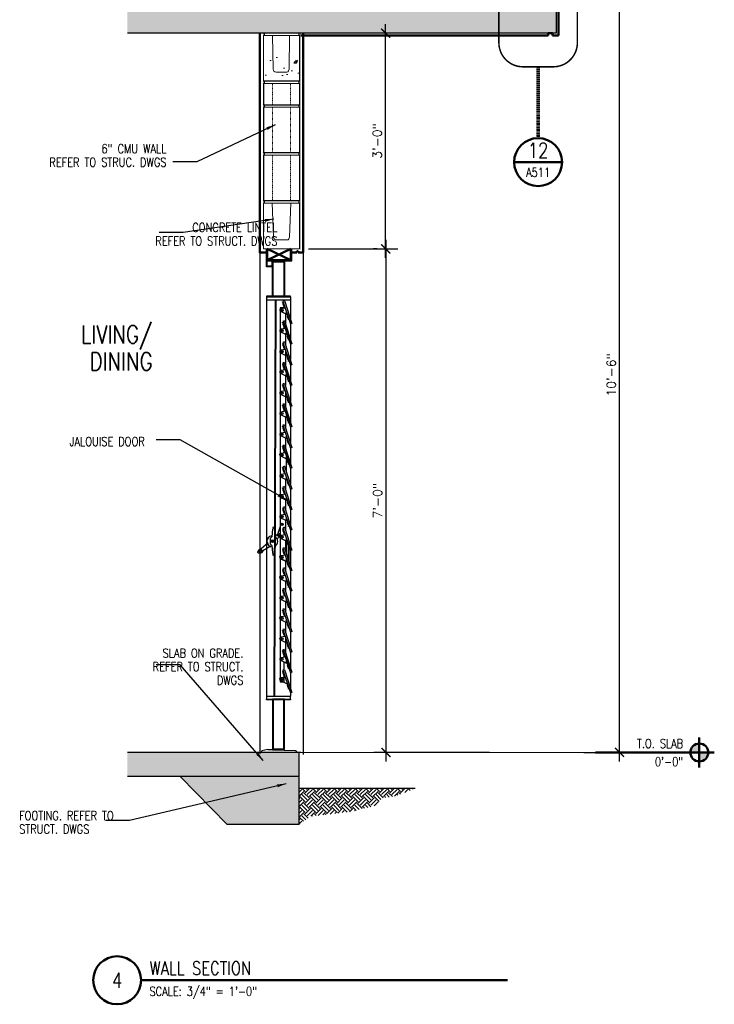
# Model space of a CAD drawing. Header units: inches. Extents: x -3803 to 34213, y -3756 to 4522.
# Tile 37 of 65: x 32184 to 32300, y 3502 to 3667. Entities that reach past the tile are written whole.
import ezdxf
from ezdxf.enums import TextEntityAlignment as Align

# ---------------------------------------------------------------- set-up
doc = ezdxf.new("R2010")
doc.units = ezdxf.units.IN
doc.header["$LTSCALE"] = 0.011
doc.header["$MEASUREMENT"] = 0
doc.header["$PDMODE"] = 1
doc.linetypes.add('DGN Style 3', pattern=[2.233833, 1.595595, -0.638238])
doc.linetypes.add('HIDDEN2', pattern=[0.1875, 0.125, -0.0625])
doc.layers.get('0').update_dxf_attribs({"linetype": 'CONTINUOUS'})
doc.layers.get('Defpoints').update_dxf_attribs({"linetype": 'CONTINUOUS'})
for name, color, linetype in [('A-elev-8', 8, 'CONTINUOUS'), ('A-elev-9', 9, 'CONTINUOUS'), ('Flashing', 5, 'CONTINUOUS')]:
    doc.layers.add(name, color=color, linetype=linetype)
for name, color, linetype, lineweight in [('A-STAIRS', 3, 'CONTINUOUS', 0), ('A-STRC-IDEN-48', 144, 'CONTINUOUS', 50), ('DIM', 4, 'CONTINUOUS', 13), ('G-DIM', 9, 'CONTINUOUS', 18), ('G-NOTE', 134, 'CONTINUOUS', 18), ('G-PEN0', 174, 'CONTINUOUS', 13), ('G-PEN1', 214, 'CONTINUOUS', 18), ('G-PEN2', 8, 'CONTINUOUS', 25), ('G-PEN4', 4, 'CONTINUOUS', 50), ('G-PEN5', 3, 'CONTINUOUS', 70), ('G-REF', 144, 'CONTINUOUS', 50)]:
    doc.layers.add(name, color=color, linetype=linetype, lineweight=lineweight)
doc.styles.add('ROMANS', font='romans.shx')
doc.styles.add('ROMANS_SML_012', font='ROMANS.shx', dxfattribs={"width": 0.8, "height": 1.125})
doc.dimstyles.new('DIM_016', dxfattribs={"dimscale": 16, "dimtxt": 0.09375, "dimasz": 0.09375, "dimexe": 0.125, "dimexo": 0.09375, "dimgap": 0.03125, "dimtad": 1, "dimdec": 6, "dimrnd": 0.25, "dimzin": 15, "dimdsep": 46, "dimlunit": 4, "dimtxsty": 'ROMANS', "dimblk1": 'ARCHTICK', "dimblk2": 'ARCHTICK', "dimsah": 1, "dimcen": 0.0625, "dimdle": 0.09375, "dimclrd": 256, "dimclre": 256, "dimclrt": 134, "dimadec": 0, "dimazin": 0, "dimtfac": 1, "dimtdec": 6, "dimtix": 1, "dimtmove": 1, "dimatfit": 3, "dimfxl": 1, "dimtvp": 1.2, "dimfrac": 2, "dimtolj": 1, "dimtzin": 15, "dimarcsym": 0})

# ---------------------------------------------------------------- blocks, each defined once
blk = doc.blocks.new('_ArchTick')
at = {"color": 0, "linetype": 'ByBlock', "const_width": 0.15}
blk.add_lwpolyline([(-0.5, -0.5), (0.5, 0.5)], dxfattribs=at)
blk = doc.blocks.new('jalousie door section')
at = {"layer": 'A-elev-8'}
for p, q in [((1.79, -5.88), (-2.21, -5.88)), ((-2.21, -5.88), (-2.21, -6)), ((-2.21, -6), (-2.21, -73.12)), ((-2.21, -6), (1.79, -6)), ((-0.76, -6.5), (-0.97, -72.62)), ((-0.66, -6.5), (-0.88, -72.62)), ((1.79, -6), (1.79, -5.88)), ((1.79, -6), (1.79, -6.5)), ((0.69, -7.85), (0.07, -7.85)), ((0.07, -7.85), (0.07, -70.21)), ((0.78, -6.61), (0.54, -6.69)), ((0.54, -6.69), (1.78, -10.49)), ((0.78, -6.61), (2.02, -10.42)), ((0.94, -8.82), (0.94, -10.49)), ((1.4, -9.31), (1.4, -9.4)), ((0.78, -10.01), (0.54, -10.09)), ((0.54, -10.09), (1.78, -13.89)), ((0.55, -10.13), (1.66, -13.47)), ((0.69, -10.54), (0.69, -11.25)), ((0.78, -10.01), (2.02, -13.81)), ((2.02, -10.42), (1.78, -10.49)), ((0.94, -12.22), (0.94, -13.89)), ((0.78, -13.52), (0.54, -13.6)), ((0.54, -13.6), (1.78, -17.4)), ((0.78, -13.52), (2.02, -17.33)), ((2.02, -13.81), (1.78, -13.89)), ((0.94, -14.81), (0.94, -17.4)), ((1.4, -16.22), (1.4, -16.31)), ((0.78, -16.92), (0.54, -17)), ((0.54, -17), (1.78, -20.8)), ((0.55, -17.04), (1.66, -20.38)), ((0.69, -17.45), (0.69, -18.16)), ((0.78, -16.92), (2.02, -20.72)), ((2.02, -17.33), (1.78, -17.4)), ((0.94, -19.13), (0.94, -20.79)), ((0.78, -20.43), (0.54, -20.51)), ((0.54, -20.51), (1.78, -24.31)), ((0.78, -20.43), (2.02, -24.24)), ((2.02, -20.72), (1.78, -20.8)), ((0.94, -21.72), (0.94, -24.31)), ((0.78, -23.83), (0.54, -23.91)), ((0.54, -23.91), (1.78, -27.71)), ((0.55, -23.95), (1.66, -27.29)), ((0.69, -24.36), (0.69, -25.07)), ((0.78, -23.83), (2.02, -27.63)), ((1.4, -23.13), (1.4, -23.22)), ((2.02, -24.24), (1.78, -24.31)), ((0.94, -26.04), (0.94, -27.82)), ((0.78, -27.34), (0.54, -27.42)), ((0.54, -27.42), (1.78, -31.22)), ((0.78, -27.34), (2.02, -31.14)), ((2.02, -27.63), (1.78, -27.71)), ((0.94, -29.55), (0.94, -31.22)), ((0.78, -30.74), (0.54, -30.82)), ((0.54, -30.82), (1.78, -34.62)), ((0.55, -30.86), (1.66, -34.2)), ((0.78, -30.74), (2.02, -34.54)), ((1.4, -30.04), (1.4, -30.13)), ((2.02, -31.14), (1.78, -31.22)), ((0.69, -31.27), (0.69, -31.98)), ((0.78, -34.25), (0.54, -34.33)), ((0.54, -34.33), (1.78, -38.13)), ((0.78, -34.25), (2.02, -38.05)), ((1.06, -33.01), (1.06, -35.12)), ((2.02, -34.54), (1.78, -34.62)), ((0.78, -37.65), (0.54, -37.73)), ((0.54, -37.73), (1.78, -41.53)), ((0.78, -37.65), (2.02, -41.45)), ((0.94, -36.48), (0.94, -38.13)), ((2.02, -38.05), (1.78, -38.13)), ((0.78, -41.04), (0.54, -41.12)), ((0.78, -41.04), (2.02, -44.85)), ((0.94, -39.88), (0.94, -41.52)), ((0.54, -41.12), (1.78, -44.92)), ((2.02, -41.45), (1.78, -41.53)), ((0.48, -43.79), (0.24, -44.07)), ((0.53, -43.83), (0.28, -44.11)), ((0.94, -43.27), (0.94, -44.92)), ((0.78, -44.44), (0.54, -44.52)), ((0.54, -44.52), (1.78, -48.32)), ((0.78, -44.44), (2.02, -48.24)), ((2.02, -44.85), (1.78, -44.92)), ((0.94, -46.67), (0.94, -48.32)), ((1.06, -46.73), (1.06, -48.7)), ((1.4, -47.14), (1.4, -49.73)), ((1.52, -47.52), (1.52, -50.11)), ((0.78, -47.84), (0.54, -47.92)), ((0.54, -47.92), (1.78, -51.72)), ((0.78, -47.84), (2.02, -51.64)), ((2.02, -48.24), (1.78, -48.32)), ((0.94, -50.07), (0.94, -51.71)), ((0.78, -51.23), (0.54, -51.31)), ((0.54, -51.31), (1.78, -55.11)), ((0.78, -51.23), (2.02, -55.04)), ((2.02, -51.64), (1.78, -51.72)), ((0.94, -53.46), (0.94, -55.11)), ((0.78, -54.63), (0.54, -54.71)), ((0.54, -54.71), (1.78, -58.51)), ((0.78, -54.63), (2.02, -58.43)), ((2.02, -55.04), (1.78, -55.11)), ((0.94, -56.86), (0.94, -58.51)), ((0.78, -58.03), (0.54, -58.11)), ((0.54, -58.11), (1.78, -61.91)), ((0.78, -58.03), (2.02, -61.83)), ((2.02, -58.43), (1.78, -58.51)), ((0.94, -60.26), (0.94, -61.9)), ((0.78, -61.43), (0.54, -61.5)), ((0.54, -61.5), (1.78, -65.31)), ((0.78, -61.43), (2.02, -65.23)), ((2.02, -61.83), (1.78, -61.91)), ((0.94, -62.71), (0.94, -65.3)), ((0.78, -64.82), (0.54, -64.9)), ((0.54, -64.9), (1.78, -68.7)), ((0.55, -64.94), (1.66, -68.28)), ((0.69, -65.36), (0.69, -66.06)), ((0.78, -64.82), (2.02, -68.62)), ((2.02, -65.23), (1.78, -65.31)), ((2.02, -65.23), (1.78, -65.31)), ((0.69, -66.91), (0.69, -68.22)), ((0.78, -68.2), (0.54, -68.27)), ((0.54, -68.27), (1.78, -72.08)), ((0.69, -68.73), (0.69, -70.29)), ((0.78, -68.2), (2.02, -72)), ((2.02, -68.62), (1.78, -68.7)), ((0.07, -70.21), (0.58, -70.21)), ((2.02, -72), (1.78, -72.08)), ((-2.21, -72.62), (1.79, -72.62)), ((1.79, -73.25), (1.79, -72.62)), ((-1.96, -81.51), (-2.96, -81.74)), ((-2.96, -82), (-2.96, -81.74)), ((-2.96, -82), (-2.96, -81.75)), ((-1.96, -81.51), (-1.21, -81.51)), ((-1.21, -81.45), (-1.21, -81.63)), ((2.66, -81.76), (-1.21, -81.63)), ((2.66, -81.76), (2.79, -81.88)), ((2.79, -82.01), (2.79, -81.88))]:
    blk.add_line(p, q, dxfattribs=at)
for points in [[(-1.21, 0), (-1.21, -1), (-2.21, -1), (-2.21, 0)], [(-1.34, 0), (-1.34, -0.88), (-2.09, -0.88), (-2.09, 0)], [(-1.21, -5.88), (-1.21, 0), (0.79, 0), (0.79, -5.88)], [(-2.21, -6.5), (1.79, -6.5)], [(1.79, -6.5), (1.79, -9.68)], [(1.29, -9.15), (1.23, -9.17), (1.38, -9.55), (1.48, -9.68), (1.44, -9.82), (1.49, -9.85), (1.52, -9.69), (1.29, -9.15)], [(1.79, -10.49), (1.79, -13.08)], [(1.29, -12.55), (1.23, -12.56), (1.38, -12.95), (1.48, -13.08), (1.44, -13.22), (1.49, -13.24), (1.52, -13.09), (1.29, -12.55)], [(1.79, -13.89), (1.79, -16.47)], [(1.29, -16.06), (1.23, -16.08), (1.38, -16.46), (1.48, -16.59), (1.44, -16.73), (1.49, -16.76), (1.52, -16.6), (1.29, -16.06)], [(1.79, -17.4), (1.79, -19.98)], [(1.29, -19.46), (1.23, -19.47), (1.38, -19.85), (1.48, -19.99), (1.44, -20.12), (1.49, -20.15), (1.52, -19.99), (1.29, -19.46)], [(1.79, -20.8), (1.79, -23.38)], [(1.29, -22.97), (1.23, -22.99), (1.38, -23.37), (1.48, -23.5), (1.44, -23.64), (1.49, -23.67), (1.52, -23.51), (1.29, -22.97)], [(1.79, -24.31), (1.79, -26.89)], [(1.29, -26.37), (1.23, -26.38), (1.38, -26.76), (1.48, -26.9), (1.44, -27.03), (1.49, -27.06), (1.52, -26.9), (1.29, -26.37)], [(1.79, -27.71), (1.79, -30.29)], [(1.29, -29.88), (1.23, -29.89), (1.38, -30.28), (1.48, -30.41), (1.44, -30.55), (1.49, -30.57), (1.52, -30.42), (1.29, -29.88)], [(1.79, -31.22), (1.79, -33.8)], [(1.29, -33.28), (1.23, -33.29), (1.38, -33.67), (1.48, -33.81), (1.44, -33.94), (1.49, -33.97), (1.52, -33.81), (1.29, -33.28)], [(1.79, -34.62), (1.79, -37.2)], [(1.29, -36.79), (1.23, -36.8), (1.38, -37.18), (1.48, -37.32), (1.44, -37.45), (1.49, -37.48), (1.52, -37.33), (1.29, -36.79)], [(1.79, -38.13), (1.79, -40.71)], [(1.29, -40.19), (1.23, -40.2), (1.38, -40.58), (1.48, -40.72), (1.44, -40.85), (1.49, -40.88), (1.52, -40.72), (1.29, -40.19)], [(1.79, -41.53), (1.79, -44.11)], [(1.29, -43.58), (1.23, -43.6), (1.38, -43.98), (1.48, -44.11), (1.44, -44.25), (1.49, -44.28), (1.52, -44.12), (1.29, -43.58)], [(-0.96, -44.44), (-1.14, -44.45), (-1.12, -44.7), (-1.22, -44.78), (-1.34, -46.01), (-1.6, -46.32), (-1.6, -47.2), (-1.29, -47.49), (-1.22, -48.7), (-1.15, -48.83), (-1.13, -49.07), (-0.96, -49.06)], [(-0.35, -45.65), (-0.81, -45.99)], [(0.05, -45.91), (-0.45, -46.35)], [(1.79, -44.92), (1.79, -47.51)], [(-1.46, -47.6), (-2.8, -48.38), (-3.06, -48.72), (-3.23, -48.76), (-3.59, -48.76), (-3.63, -48.61), (-3.5, -48.21), (-3.08, -47.99), (-1.93, -46.95)], [(1.29, -46.98), (1.23, -46.99), (1.38, -47.38), (1.48, -47.51), (1.44, -47.65), (1.49, -47.67), (1.52, -47.52), (1.29, -46.98)], [(1.79, -48.32), (1.79, -50.9)], [(1.29, -50.38), (1.23, -50.39), (1.38, -50.77), (1.48, -50.91), (1.44, -51.04), (1.49, -51.07), (1.52, -50.91), (1.29, -50.38)], [(1.79, -51.72), (1.79, -54.3)], [(1.29, -53.77), (1.23, -53.79), (1.38, -54.17), (1.48, -54.3), (1.44, -54.44), (1.49, -54.47), (1.52, -54.31), (1.29, -53.77)], [(1.79, -55.11), (1.79, -57.7)], [(1.29, -57.17), (1.23, -57.18), (1.38, -57.57), (1.48, -57.7), (1.44, -57.84), (1.49, -57.86), (1.52, -57.71), (1.29, -57.17)], [(1.79, -58.51), (1.79, -61.09)], [(1.29, -60.57), (1.23, -60.58), (1.38, -60.96), (1.48, -61.1), (1.44, -61.23), (1.49, -61.26), (1.52, -61.1), (1.29, -60.57)], [(1.79, -61.91), (1.79, -64.49)], [(1.29, -63.96), (1.23, -63.98), (1.38, -64.36), (1.48, -64.49), (1.44, -64.63), (1.49, -64.66), (1.52, -64.5), (1.29, -63.96)], [(1.79, -65.3), (1.79, -67.89)], [(1.29, -67.36), (1.23, -67.37), (1.38, -67.76), (1.48, -67.89), (1.44, -68.03), (1.49, -68.05), (1.52, -67.9), (1.29, -67.36)], [(1.79, -68.7), (1.79, -71.28)], [(1.29, -70.73), (1.23, -70.75), (1.38, -71.13), (1.48, -71.26), (1.44, -71.4), (1.49, -71.43), (1.52, -71.27), (1.29, -70.73)], [(1.79, -72.07), (1.79, -72.62)], [(-1.96, -81.51), (-1.21, -81.51)]]:
    blk.add_lwpolyline(points, dxfattribs=at)
for points in [[(-1.09, -0.13), (0.66, -0.13), (0.66, -5.88), (-1.09, -5.88)], [(-2.21, -73.12), (1.79, -73.12), (1.79, -73.25), (-2.21, -73.25)], [(-1.21, -81.51), (0.79, -81.51), (0.79, -73.12), (-1.21, -73.12)], [(-1.09, -81.38), (0.66, -81.38), (0.66, -73.25), (-1.09, -73.25)]]:
    blk.add_lwpolyline(points, close=True, dxfattribs=at)
for points in [[(1.32, -9.01), (0.2, -8.46, -0.796581), (0.32, -7.93), (0.88, -7.82), (0.89, -7.77), (0.86, -7.71), (0.76, -7.69), (0.74, -7.67), (0.58, -7.19), (0.57, -6.98), (0.46, -6.88), (0.49, -6.85), (0.61, -6.95), (0.63, -7.2), (0.78, -7.66), (0.78, -7.67), (0.77, -7.69)], [(1.32, -12.41), (0.2, -11.86, -0.796581), (0.32, -11.33), (0.88, -11.22), (0.89, -11.17), (0.86, -11.1), (0.76, -11.08), (0.74, -11.07), (0.58, -10.59), (0.57, -10.38), (0.46, -10.28), (0.49, -10.24), (0.61, -10.35), (0.63, -10.59), (0.78, -11.05), (0.78, -11.07), (0.77, -11.08)], [(1.32, -15.92), (0.2, -15.37, -0.796581), (0.32, -14.84), (0.88, -14.73), (0.89, -14.68), (0.86, -14.61), (0.76, -14.59), (0.74, -14.58), (0.58, -14.1), (0.57, -13.89), (0.46, -13.79), (0.49, -13.76), (0.61, -13.86), (0.63, -14.11), (0.78, -14.57), (0.78, -14.58), (0.77, -14.6)], [(1.32, -19.32), (0.2, -18.77, -0.796581), (0.32, -18.24), (0.88, -18.12), (0.89, -18.08), (0.86, -18.01), (0.76, -17.99), (0.74, -17.98), (0.58, -17.5), (0.57, -17.29), (0.46, -17.19), (0.49, -17.15), (0.61, -17.26), (0.63, -17.5), (0.78, -17.96), (0.78, -17.98), (0.77, -17.99)], [(1.32, -22.83), (0.2, -22.28, -0.796581), (0.32, -21.75), (0.88, -21.64), (0.89, -21.59), (0.86, -21.52), (0.76, -21.5), (0.74, -21.49), (0.58, -21.01), (0.57, -20.8), (0.46, -20.7), (0.49, -20.67), (0.61, -20.77), (0.63, -21.02), (0.78, -21.47), (0.78, -21.49), (0.77, -21.5)], [(1.32, -26.23), (0.2, -25.68, -0.796581), (0.32, -25.15), (0.88, -25.03), (0.89, -24.99), (0.86, -24.92), (0.76, -24.9), (0.74, -24.89), (0.58, -24.41), (0.57, -24.2), (0.46, -24.1), (0.49, -24.06), (0.61, -24.17), (0.63, -24.41), (0.78, -24.87), (0.78, -24.89), (0.77, -24.9)], [(1.32, -29.74), (0.2, -29.19, -0.796581), (0.32, -28.66), (0.88, -28.55), (0.89, -28.5), (0.86, -28.43), (0.76, -28.41), (0.74, -28.4), (0.58, -27.92), (0.57, -27.71), (0.46, -27.61), (0.49, -27.57), (0.61, -27.68), (0.63, -27.92), (0.78, -28.38), (0.78, -28.4), (0.77, -28.41)], [(1.32, -33.14), (0.2, -32.59, -0.796581), (0.32, -32.05), (0.88, -31.94), (0.89, -31.9), (0.86, -31.83), (0.76, -31.81), (0.74, -31.8), (0.58, -31.31), (0.57, -31.11), (0.46, -31.01), (0.49, -30.97), (0.61, -31.08), (0.63, -31.32), (0.78, -31.78), (0.78, -31.8), (0.77, -31.81)], [(1.32, -36.65), (0.2, -36.1, -0.796581), (0.32, -35.57), (0.88, -35.45), (0.89, -35.41), (0.86, -35.34), (0.76, -35.32), (0.74, -35.31), (0.58, -34.83), (0.57, -34.62), (0.46, -34.52), (0.49, -34.48), (0.61, -34.59), (0.63, -34.83), (0.78, -35.29), (0.78, -35.31), (0.77, -35.32)], [(1.32, -40.04), (0.2, -39.5, -0.796581), (0.32, -38.96), (0.88, -38.85), (0.89, -38.81), (0.86, -38.74), (0.76, -38.72), (0.74, -38.71), (0.58, -38.22), (0.57, -38.01), (0.46, -37.92), (0.49, -37.88), (0.61, -37.99), (0.63, -38.23), (0.78, -38.69), (0.78, -38.71), (0.77, -38.72)], [(1.32, -43.44), (0.2, -42.89, -0.796581), (0.32, -42.36), (0.88, -42.25), (0.89, -42.2), (0.86, -42.14), (0.76, -42.12), (0.74, -42.1), (0.58, -41.62), (0.57, -41.41), (0.46, -41.31), (0.49, -41.28), (0.61, -41.38), (0.63, -41.63), (0.78, -42.09), (0.78, -42.1), (0.77, -42.12)], [(0.07, -44.29), (-0.35, -45.65, 0.767087), (0.06, -45.91)], [(1.32, -46.84), (0.2, -46.29, -0.796581), (0.32, -45.76), (0.88, -45.64), (0.89, -45.6), (0.86, -45.53), (0.76, -45.51), (0.74, -45.5), (0.58, -45.02), (0.57, -44.81), (0.46, -44.71), (0.49, -44.67), (0.61, -44.78), (0.63, -45.02), (0.78, -45.48), (0.78, -45.5), (0.77, -45.51)], [(1.32, -50.23), (0.2, -49.69, -0.796581), (0.32, -49.15), (0.88, -49.04), (0.89, -49), (0.86, -48.93), (0.76, -48.91), (0.74, -48.9), (0.58, -48.41), (0.57, -48.21), (0.46, -48.11), (0.49, -48.07), (0.61, -48.18), (0.63, -48.42), (0.78, -48.88), (0.78, -48.9), (0.77, -48.91)], [(0.89, -49), (0.87, -49.08), (0.3, -49.19, 0.804516), (0.29, -49.74), (1.33, -50.27), (0.89, -49)], [(1.32, -53.63), (0.2, -53.09, -0.796581), (0.32, -52.55), (0.88, -52.44), (0.89, -52.39), (0.86, -52.33), (0.76, -52.31), (0.74, -52.29), (0.58, -51.81), (0.57, -51.6), (0.46, -51.5), (0.49, -51.47), (0.61, -51.58), (0.63, -51.82), (0.78, -52.28), (0.78, -52.29), (0.77, -52.31)], [(1.32, -57.03), (0.2, -56.48, -0.796581), (0.32, -55.95), (0.88, -55.84), (0.89, -55.79), (0.86, -55.72), (0.76, -55.7), (0.74, -55.69), (0.58, -55.21), (0.57, -55), (0.46, -54.9), (0.49, -54.86), (0.61, -54.97), (0.63, -55.21), (0.78, -55.67), (0.78, -55.69), (0.77, -55.7)], [(1.32, -60.42), (0.2, -59.88, -0.796581), (0.32, -59.34), (0.88, -59.23), (0.89, -59.19), (0.86, -59.12), (0.76, -59.1), (0.74, -59.09), (0.58, -58.6), (0.57, -58.4), (0.46, -58.3), (0.49, -58.26), (0.61, -58.37), (0.63, -58.61), (0.78, -59.07), (0.78, -59.09), (0.77, -59.1)], [(1.32, -63.82), (0.2, -63.28, -0.796581), (0.32, -62.74), (0.88, -62.63), (0.89, -62.58), (0.86, -62.52), (0.76, -62.5), (0.74, -62.48), (0.58, -62), (0.57, -61.79), (0.46, -61.69), (0.49, -61.66), (0.61, -61.77), (0.63, -62.01), (0.78, -62.47), (0.78, -62.48), (0.77, -62.5)], [(1.32, -67.22), (0.2, -66.67, -0.796581), (0.32, -66.14), (0.88, -66.03), (0.89, -65.98), (0.86, -65.91), (0.76, -65.89), (0.74, -65.88), (0.58, -65.4), (0.57, -65.19), (0.46, -65.09), (0.49, -65.05), (0.61, -65.16), (0.63, -65.4), (0.78, -65.86), (0.78, -65.88), (0.77, -65.89)], [(1.32, -70.59), (0.2, -70.05, -0.796581), (0.32, -69.51), (0.88, -69.4), (0.89, -69.35), (0.86, -69.29), (0.76, -69.27), (0.74, -69.25), (0.58, -68.77), (0.57, -68.56), (0.46, -68.46), (0.49, -68.43), (0.61, -68.54), (0.63, -68.78), (0.78, -69.24), (0.78, -69.25), (0.77, -69.27)]]:
    blk.add_lwpolyline(points, format="xyb", dxfattribs=at)
for centre, radius in [((0.39, -8.24), 0.189), ((0.39, -8.24), 0.147), ((0.39, -11.63), 0.189), ((0.39, -11.64), 0.147), ((0.39, -15.14), 0.189), ((0.39, -15.15), 0.147), ((0.39, -18.54), 0.189), ((0.39, -18.55), 0.147), ((0.39, -22.05), 0.189), ((0.39, -22.06), 0.147), ((0.39, -25.45), 0.189), ((0.39, -25.46), 0.147), ((0.39, -28.96), 0.189), ((0.39, -28.97), 0.147), ((0.39, -32.36), 0.189), ((0.39, -32.37), 0.147), ((0.39, -35.87), 0.189), ((0.39, -35.88), 0.147), ((0.39, -39.27), 0.189), ((0.39, -39.28), 0.147), ((0.39, -42.67), 0.189), ((0.39, -42.67), 0.147), ((0.39, -43.95), 0.189), ((-0.08, -45.7), 0.107), ((0.39, -46.06), 0.189), ((0.39, -46.07), 0.147), ((-1.23, -46.75), 0.233), ((-1.24, -46.76), 0.14), ((-3.18, -48.4), 0.251), ((-3.18, -48.4), 0.167), ((0.39, -49.46), 0.189), ((0.39, -49.47), 0.147), ((0.39, -52.86), 0.189), ((0.39, -52.86), 0.147), ((0.39, -56.25), 0.189), ((0.39, -56.26), 0.147), ((0.39, -59.65), 0.189), ((0.39, -59.66), 0.147), ((0.39, -63.05), 0.189), ((0.39, -63.05), 0.147), ((0.39, -66.44), 0.189), ((0.39, -66.45), 0.147), ((0.39, -69.82), 0.189), ((0.39, -69.82), 0.147)]:
    blk.add_circle(centre, radius, dxfattribs=at)
for centre, radius, start, end in [((1.21, -8.66), 0.178, 111.7525, 286.5383), ((1.23, -8.65), 0.109, 124.3511, 273.9396), ((1.21, -12.08), 0.178, 111.7525, 286.5383), ((1.23, -12.07), 0.109, 124.3511, 273.9396), ((1.21, -15.57), 0.178, 111.7525, 286.5383), ((1.23, -15.56), 0.109, 124.3511, 273.9396), ((1.21, -18.99), 0.178, 111.7525, 286.5383), ((1.23, -18.98), 0.109, 124.3511, 273.9396), ((1.21, -22.48), 0.178, 111.7525, 286.5383), ((1.23, -22.46), 0.109, 124.3511, 273.9396), ((1.21, -25.9), 0.178, 111.7525, 286.5383), ((1.23, -25.89), 0.109, 124.3511, 273.9396), ((1.21, -29.38), 0.178, 111.7525, 286.5383), ((1.23, -29.37), 0.109, 124.3511, 273.9396), ((1.21, -32.81), 0.178, 111.7525, 286.5383), ((1.23, -32.8), 0.109, 124.3511, 273.9396), ((1.21, -36.29), 0.178, 111.7525, 286.5383), ((1.23, -36.28), 0.109, 124.3511, 273.9396), ((1.21, -39.69), 0.178, 111.7525, 286.5383), ((1.23, -39.68), 0.109, 124.3511, 273.9396), ((1.21, -43.09), 0.178, 111.7525, 286.5383), ((1.23, -43.08), 0.109, 124.3511, 273.9396), ((-1.25, -46.79), 0.911, 94.8241, 268.1293), ((-1.25, -46.79), 0.911, 294.3028, 65.6972), ((-0.07, -45.71), 0.168, 31.5507, 328.4493), ((1.21, -46.48), 0.178, 111.7525, 286.5383), ((1.23, -46.47), 0.109, 124.3511, 273.9396), ((1.21, -49.88), 0.178, 111.7525, 286.5383), ((1.23, -49.87), 0.109, 124.3511, 273.9396), ((1.21, -53.28), 0.178, 111.7525, 286.5383), ((1.23, -53.27), 0.109, 124.3511, 273.9396), ((1.21, -56.67), 0.178, 111.7525, 286.5383), ((1.23, -56.66), 0.109, 124.3511, 273.9396), ((1.21, -60.07), 0.178, 111.7525, 286.5383), ((1.23, -60.06), 0.109, 124.3511, 273.9396), ((1.21, -63.47), 0.178, 111.7525, 286.5383), ((1.23, -63.46), 0.109, 124.3511, 273.9396), ((1.21, -66.89), 0.178, 111.7525, 286.5383), ((1.23, -66.88), 0.109, 124.3511, 273.9396), ((-1.21, -81.63), 0.125, 358.1524, 90), ((-1.21, -81.63), 0.25, 358.1524, 30), ((-1.21, -81.63), 0.375, 358.1524, 19.4712), ((-1.21, -81.63), 0.5, 358.1524, 14.4775), ((-1.21, -81.63), 0.625, 358.1524, 11.537), ((-1.21, -81.63), 0.75, 358.1524, 9.5941), ((-1.21, -81.63), 0.875, 358.1524, 8.2132), ((-1.21, -81.63), 1, 358.1524, 7.1808), ((-1.21, -81.63), 1.12, 358.1524, 6.3794), ((-1.21, -81.63), 1.25, 358.1524, 5.7392), ((-1.21, -81.63), 1.38, 358.1524, 5.2159), ((-1.21, -81.63), 1.5, 358.1524, 4.7802), ((-1.21, -81.63), 1.62, 358.1524, 4.4117), ((-1.21, -81.63), 1.75, 358.1524, 4.096)]:
    blk.add_arc(centre, radius, start, end, dxfattribs=at)
blk = doc.blocks.new('scheme 04')
at = {"layer": 'A-STAIRS', "ltscale": 10, "true_color": 0xc7c8ca}
h = blk.add_hatch(dxfattribs=at)
h.set_pattern_fill('EARTH', color=9, scale=5, angle=45)
h.set_pattern_definition([(45, (-32022.5154, -3730.3353), (0, 1.767766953), [1.25, -1.25]), (45, (-32022.8469, -3730.0038), (0, 1.767766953), [1.25, -1.25]), (45, (-32023.1784, -3729.6724), (0, 1.767766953), [1.25, -1.25]), (135, (-32023.1784, -3729.4514), (-1.767766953, 1e-16), [1.25, -1.25]), (135, (-32022.8469, -3729.12), (-1.767766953, 1e-16), [1.25, -1.25]), (135, (-32022.5154, -3728.7885), (-1.767766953, 1e-16), [1.25, -1.25])])
h.paths.add_polyline_path([(-13.57, -192), (-32.94, -192), (-32.94, -198), (-31.05, -196.65), (-24.26, -195.88), (-20.15, -194.86), (-19.13, -193.63), (-16.86, -193.28)])
at = {"layer": 'G-PEN0', "true_color": 0xc7c8ca}
for points in [[(-61.61, -60), (-61.61, -66), (9.91, -66), (9.94, -60)], [(-32.97, -190), (-32.97, -186), (-61.61, -186), (-61.61, -190)], [(-32.94, -190), (-52.81, -190), (-44.94, -198), (-32.94, -198)]]:
    blk.add_hatch(color=9, dxfattribs=at).paths.add_polyline_path(points)
at = {"layer": 'G-PEN0'}
h = blk.add_hatch(dxfattribs=at)
h.set_pattern_fill('AR-CONC', color=256, scale=0.75, style=0)
h.set_pattern_definition([(50, (-32156.834, -3734.3405), (5.37945137, -0.470641), [0.5625, -6.1875]), (355, (-32156.834, -3734.3405), (-1.040635, 5.641441), [0.45, -4.95]), (100.451444, (-32156.386, -3734.3797), (4.33881635, 5.1707999), [0.4780514, -5.2585658]), (46.1842, (-32156.834, -3732.8405), (8.00431, -1.2413946), [0.84375, -9.28125]), (96.635635, (-32156.167, -3732.944), (7.0099646, 7.3058895), [0.7170776, -7.8878532]), (351.184164, (-32156.834, -3732.8405), (7.0099646, 7.3058895), [0.675, -7.425]), (21, (-32156.084, -3733.2155), (4.4768029, -3.0196417), [0.5625, -6.1875]), (326, (-32156.084, -3733.2155), (1.824865, 5.4386253), [0.45, -4.95]), (71.451445, (-32155.711, -3733.467), (6.3016678, 2.41898365), [0.4780514, -5.2585658]), (37.5, (-32156.8342, -3734.3405), (0.09119891, 2.4967039), [0, -4.89, 0, -5.025, 0, -4.96875]), (7.5, (-32156.8342, -3734.3405), (1.97302153, 2.95808784), [0, -2.865, 0, -4.7775, 0, -1.89375]), (327.5, (-32158.5067, -3734.3405), (4.00366827, -0.16916154), [0, -1.875, 0, -5.85, 0, -7.7625]), (317.5, (-32159.2567, -3734.3405), (4.37389627, 0.75078737), [0, -2.4375, 0, -3.885, 0, -5.5125])])
h.paths.add_polyline_path([(-38.75, -74), (-32.94, -74), (-32.94, -70.01), (-38.75, -70.01)])
at = {"color": 5, "ltscale": 10}
for p, q in [((9.94, -60), (9.94, -66)), ((9.91, -66), (-61.61, -66)), ((-52.81, -66), (-61.61, -66)), ((-32.65, -186), (-61.61, -186)), ((-32.94, -186), (-61.61, -186)), ((-32.94, -198), (-32.94, -186)), ((-52.81, -190), (-61.61, -190)), ((-32.94, -190), (-61.61, -190)), ((-44.94, -198), (-52.81, -190)), ((-32.94, -198), (-44.94, -198))]:
    blk.add_line(p, q, dxfattribs=at)
at = {"ltscale": 10}
for p, q in [((-32.94, -66), (-38.89, -66)), ((-32.94, -74), (-38.89, -74)), ((-32.94, -74), (-38.89, -74)), ((-32.94, -77.99), (-38.89, -77.99)), ((-32.94, -77.99), (-38.89, -77.99)), ((-32.94, -85.99), (-38.89, -85.99)), ((-32.94, -93.99), (-38.89, -93.99))]:
    blk.add_line(p, q, dxfattribs=at)
at = {"color": 6, "ltscale": 10}
blk.add_line((-13.57, -192), (-32.94, -192), dxfattribs=at)
at = {"layer": 'A-elev-9'}
blk.add_line((-39.52, -102.62), (-39.52, -186.24), dxfattribs=at)
at = {"layer": 'A-elev-9', "ltscale": 10}
blk.add_line((-32.27, -102.62), (-32.27, -186.37), dxfattribs=at)
at = {"layer": 'A-elev-9'}
blk.add_lwpolyline([(-38.44, -102), (-38.44, -104), (-34.19, -104), (-34.19, -102)], dxfattribs=at)
at = {"layer": 'DIM', "color": 4, "ltscale": 10}
for p, q in [((-61.61, -186), (-53.49, -186)), ((-41.94, -186), (-48.44, -186))]:
    blk.add_line(p, q, dxfattribs=at)
at = {"layer": 'Flashing', "const_width": 0.0239}
blk.add_lwpolyline([(-32.77, -66), (-32.77, -102.12)], dxfattribs=at)
blk.add_lwpolyline([(-34.19, -102.12), (-32.77, -102.12)], close=True, dxfattribs=at)
at = {"layer": 'G-PEN0', "flags": 128}
for points in [[(-32.89, -74), (-38.89, -74), (-38.89, -66.38), (-32.89, -66.38)], [(-32.89, -77.99), (-38.89, -77.99), (-38.89, -74.38), (-32.89, -74.38)], [(-32.89, -85.99), (-38.89, -85.99), (-38.89, -78.37), (-32.89, -78.37)], [(-32.89, -93.99), (-38.89, -93.99), (-38.89, -86.37), (-32.89, -86.37)], [(-38.89, -101.99), (-32.89, -101.99), (-32.89, -94.37), (-38.89, -94.37)]]:
    blk.add_lwpolyline(points, close=True, dxfattribs=at)
at = {"layer": 'G-PEN1', "linetype": 'Continuous'}
for p, q in [((-38.89, -65.99), (-32.89, -65.99)), ((-38.89, -65.99), (-32.89, -65.99)), ((-38.89, -66), (-32.89, -66)), ((-38.89, -66), (-32.89, -66)), ((-32.89, -66.38), (-38.89, -66.38)), ((-32.89, -66.38), (-38.89, -66.38)), ((-32.89, -66.38), (-38.89, -66.38)), ((-32.89, -66.38), (-38.89, -66.38)), ((-38.89, -73.99), (-32.89, -73.99)), ((-38.89, -73.99), (-32.89, -73.99)), ((-38.89, -73.99), (-32.89, -73.99)), ((-38.89, -73.99), (-32.89, -73.99)), ((-38.89, -74), (-32.89, -74)), ((-38.89, -74), (-32.89, -74)), ((-38.89, -74), (-32.89, -74)), ((-38.89, -74), (-32.89, -74)), ((-32.89, -74.38), (-38.89, -74.38)), ((-32.89, -74.38), (-38.89, -74.38)), ((-32.89, -74.38), (-38.89, -74.38)), ((-32.89, -74.38), (-38.89, -74.38)), ((-32.89, -74.38), (-38.89, -74.38)), ((-32.89, -74.38), (-38.89, -74.38)), ((-32.89, -74.38), (-38.89, -74.38)), ((-32.89, -74.38), (-38.89, -74.38)), ((-38.89, -77.99), (-32.89, -77.99)), ((-38.89, -77.99), (-32.89, -77.99)), ((-38.89, -77.99), (-32.89, -77.99)), ((-38.89, -77.99), (-32.89, -77.99)), ((-38.89, -77.99), (-32.89, -77.99)), ((-38.89, -77.99), (-32.89, -77.99)), ((-38.89, -77.99), (-32.89, -77.99)), ((-38.89, -77.99), (-32.89, -77.99)), ((-32.89, -78.37), (-38.89, -78.37)), ((-32.89, -78.37), (-38.89, -78.37)), ((-32.89, -78.37), (-38.89, -78.37)), ((-32.89, -78.37), (-38.89, -78.37)), ((-32.89, -78.37), (-38.89, -78.37)), ((-32.89, -78.37), (-38.89, -78.37)), ((-32.89, -78.37), (-38.89, -78.37)), ((-32.89, -78.37), (-38.89, -78.37)), ((-38.89, -85.99), (-32.89, -85.99)), ((-38.89, -85.99), (-32.89, -85.99)), ((-38.89, -85.99), (-32.89, -85.99)), ((-38.89, -85.99), (-32.89, -85.99)), ((-32.89, -86.37), (-38.89, -86.37)), ((-32.89, -86.37), (-38.89, -86.37)), ((-32.89, -86.37), (-38.89, -86.37)), ((-32.89, -86.37), (-38.89, -86.37)), ((-38.89, -93.99), (-32.89, -93.99)), ((-38.89, -93.99), (-32.89, -93.99)), ((-38.89, -93.99), (-32.89, -93.99)), ((-38.89, -93.99), (-32.89, -93.99)), ((-32.89, -94.37), (-38.89, -94.37)), ((-32.89, -94.37), (-38.89, -94.37)), ((-32.89, -94.37), (-38.89, -94.37)), ((-32.89, -94.37), (-38.89, -94.37))]:
    blk.add_line(p, q, dxfattribs=at)
at = {"layer": 'G-PEN1'}
for p, q in [((-37.3, -72.01), (-37.37, -66.38)), ((-34.56, -66.38), (-34.62, -72.01)), ((-37.25, -72.22), (-37.3, -72.01)), ((-37.25, -72.22), (-37.3, -72.01)), ((-37.15, -72.35), (-37.25, -72.22)), ((-34.66, -72.16), (-34.74, -72.3)), ((-34.62, -72.01), (-34.66, -72.16)), ((-36.98, -72.46), (-37.15, -72.35)), ((-36.8, -72.49), (-36.98, -72.46)), ((-35, -72.49), (-36.8, -72.49)), ((-34.8, -72.46), (-35, -72.49)), ((-34.78, -72.36), (-34.8, -72.46)), ((-34.74, -72.3), (-34.78, -72.36)), ((-37.23, -100.01), (-37.46, -94.37)), ((-34.32, -94.37), (-34.55, -100.01)), ((-37.18, -100.22), (-37.23, -100.01)), ((-37.18, -100.22), (-37.23, -100.01)), ((-34.59, -100.16), (-34.67, -100.3)), ((-34.55, -100.01), (-34.59, -100.16)), ((-37.08, -100.35), (-37.18, -100.22)), ((-36.91, -100.46), (-37.08, -100.35)), ((-36.73, -100.49), (-36.91, -100.46)), ((-34.93, -100.49), (-36.73, -100.49)), ((-34.73, -100.46), (-34.93, -100.49)), ((-34.71, -100.36), (-34.73, -100.46)), ((-34.67, -100.3), (-34.71, -100.36))]:
    blk.add_line(p, q, dxfattribs=at)
at = {"layer": 'G-PEN1', "linetype": 'DGN Style 3'}
for p, q in [((-37.39, -74.38), (-37.39, -77.99)), ((-34.39, -74.38), (-34.39, -77.99)), ((-37.39, -78.37), (-37.39, -85.99)), ((-34.39, -78.37), (-34.39, -85.99)), ((-37.39, -86.37), (-37.39, -93.99)), ((-34.39, -86.37), (-34.39, -93.99))]:
    blk.add_line(p, q, dxfattribs=at)
at = {"layer": 'G-PEN2'}
for p, q in [((-32.89, -66.38), (-32.89, -74)), ((-38.89, -74.38), (-38.89, -77.99)), ((-32.89, -74.38), (-32.89, -77.99)), ((-38.89, -78.37), (-38.89, -85.99)), ((-32.89, -78.37), (-32.89, -85.99)), ((-38.89, -86.37), (-38.89, -93.99)), ((-32.89, -86.37), (-32.89, -93.99)), ((-32.89, -94.37), (-32.89, -101.99))]:
    blk.add_line(p, q, dxfattribs=at)
at = {"layer": 'G-PEN2', "extrusion": (0, 0, -1)}
for centre in [(38.98, -66.19), (38.98, -66.19), (38.98, -66.19), (38.98, -66.19), (38.98, -74.19), (38.98, -74.19), (38.98, -74.19), (38.98, -74.19), (38.98, -74.19), (38.98, -74.19), (38.98, -74.19), (38.98, -74.19), (38.98, -78.18), (38.98, -78.18), (38.98, -78.18), (38.98, -78.18), (38.98, -78.18), (38.98, -78.18), (38.98, -78.18), (38.98, -78.18), (38.98, -86.18), (38.98, -86.18), (38.98, -86.18), (38.98, -86.18), (38.98, -94.18), (38.98, -94.18), (38.98, -94.18), (38.98, -94.18)]:
    blk.add_arc(centre, 0.208, 115.4761, 244.5239, dxfattribs=at)
at = {"layer": 'G-PEN2'}
for centre in [(-32.8, -66.19), (-32.8, -66.19), (-32.8, -66.19), (-32.8, -66.19), (-32.8, -74.19), (-32.8, -74.19), (-32.8, -74.19), (-32.8, -74.19), (-32.8, -74.19), (-32.8, -74.19), (-32.8, -74.19), (-32.8, -74.19), (-32.8, -78.18), (-32.8, -78.18), (-32.8, -78.18), (-32.8, -78.18), (-32.8, -78.18), (-32.8, -78.18), (-32.8, -78.18), (-32.8, -78.18), (-32.8, -86.18), (-32.8, -86.18), (-32.8, -86.18), (-32.8, -86.18), (-32.8, -94.18), (-32.8, -94.18), (-32.8, -94.18), (-32.8, -94.18)]:
    blk.add_arc(centre, 0.208, 115.4761, 244.5239, dxfattribs=at)
at = {"layer": 'G-PEN4'}
for p, q in [((10.32, -66.37), (10.32, -60.01)), ((-32.65, -66.37), (8.57, -66.37)), ((-32.27, -102.62), (-32.27, -65.99)), ((8.57, -66.37), (-7.68, -66.37)), ((10.32, -66.37), (9.32, -66.37)), ((9.32, -66.37), (10.32, -66.37)), ((-38.89, -102.62), (-38.44, -102.62)), ((-34.19, -102.62), (-33.35, -102.62)), ((-33.35, -102.37), (-33.1, -102.37)), ((-33.35, -102.37), (-33.35, -102.62)), ((-33.1, -102.37), (-33.1, -102.62)), ((-33.1, -102.62), (-32.27, -102.62))]:
    blk.add_line(p, q, dxfattribs=at)
at = {"layer": 'G-PEN4', "ltscale": 10}
for p, q in [((-38.31, -102), (-34.31, -103.87)), ((-34.31, -102), (-38.31, -103.87))]:
    blk.add_line(p, q, dxfattribs=at)
at = {"layer": 'G-PEN4'}
for points in [[(-39.52, -66), (-39.52, -102.62), (-38.44, -102.62)], [(9.32, -66.37), (9.32, -66), (8.57, -66), (8.57, -66.37)]]:
    blk.add_lwpolyline(points, dxfattribs=at)
at = {"layer": 'G-PEN4', "ltscale": 10}
blk.add_lwpolyline([(-38.31, -102), (-38.31, -103.87), (-34.31, -103.87), (-34.31, -102)], dxfattribs=at)
blk.add_blockref('jalousie door section', (-36.19, -104))
blk = doc.blocks.new('FLR-REF2')
h = blk.add_hatch(color=256)
h.paths.add_polyline_path([(0, 0.094, 0.414214), (-0.094, 0), (0, 0)])
h.paths.add_polyline_path([(0.094, 0), (0, 0), (0, -0.094, 0.414214)])
for p, q in [((0, 0.156), (0, -0.156)), ((0.156, 0), (-1.083, 0)), ((0, 0), (0, 0))]:
    blk.add_line(p, q)
blk.add_circle((0, 0), 0.0938)
at = {"color": 134, "style": 'ROMANS', "width": 0.8}
for p in [(-0.168, 0.047), (-0.168, -0.143)]:
    blk.add_attdef('XX', text='', height=0.0938, dxfattribs=at).set_placement(p, align=Align.RIGHT)
blk = doc.blocks.new('*D52')
at = {"layer": 'Defpoints', "color": 0, "transparency": 16777216}
for p in [(32276.59, 3670.31), (32284.06, 3670.31), (32276.59, 3544.34)]:
    blk.add_point(p, dxfattribs=at)
at = {"layer": 'G-DIM', "lineweight": -2, "transparency": 16777216}
for p, q in [((32284.06, 3542.84), (32284.06, 3671.81)), ((32278.09, 3670.31), (32286.06, 3670.31)), ((32278.09, 3544.34), (32286.06, 3544.34))]:
    blk.add_line(p, q, dxfattribs=at)
at = {"layer": 'G-DIM', "lineweight": -2, "transparency": 16777216, "xscale": 1.5, "yscale": 1.5, "zscale": 1.5}
for p, rotation in [((32284.06, 3670.31), 90), ((32284.06, 3544.34), 270)]:
    blk.add_blockref('_ArchTick', p, dxfattribs=dict(at, rotation=rotation))
at = {"layer": 'G-DIM', "color": 134, "transparency": 16777216, "insert": (32282.67, 3607.32), "char_height": 1.5, "attachment_point": 5, "rotation": 90, "style": 'ROMANS'}
blk.add_mtext('\\A1;10\'-6"', dxfattribs=at)
blk = doc.blocks.new('*D65')
at = {"layer": 'Defpoints', "color": 0, "transparency": 16777216}
for p in [(32230.65, 3628.34), (32245.08, 3544.33), (32263.86, 3544.33)]:
    blk.add_point(p, dxfattribs=at)
at = {"layer": 'G-DIM', "lineweight": -2, "transparency": 16777216}
for p, q in [((32245.08, 3629.84), (32245.08, 3542.83)), ((32232.15, 3628.34), (32247.08, 3628.34)), ((32262.36, 3544.33), (32243.08, 3544.33))]:
    blk.add_line(p, q, dxfattribs=at)
at = {"layer": 'G-DIM', "lineweight": -2, "transparency": 16777216, "xscale": 1.5, "yscale": 1.5, "zscale": 1.5}
for p, rotation in [((32245.08, 3628.34), 90), ((32245.08, 3544.33), 270)]:
    blk.add_blockref('_ArchTick', p, dxfattribs=dict(at, rotation=rotation))
at = {"layer": 'G-DIM', "color": 134, "transparency": 16777216, "insert": (32243.68, 3586.33), "char_height": 1.5, "attachment_point": 5, "rotation": 90, "style": 'ROMANS'}
blk.add_mtext('\\A1;7\'-0"', dxfattribs=at)
blk = doc.blocks.new('*D66')
at = {"layer": 'Defpoints', "color": 0, "transparency": 16777216}
for p in [(32245.02, 3664.34), (32245.08, 3664.34), (32245.08, 3628.34)]:
    blk.add_point(p, dxfattribs=at)
at = {"layer": 'G-DIM', "lineweight": -2, "transparency": 16777216}
for p, q in [((32245.02, 3626.84), (32245.02, 3665.84)), ((32243.58, 3664.34), (32243.02, 3664.34)), ((32243.58, 3628.34), (32243.02, 3628.34))]:
    blk.add_line(p, q, dxfattribs=at)
at = {"layer": 'G-DIM', "lineweight": -2, "transparency": 16777216, "xscale": 1.5, "yscale": 1.5, "zscale": 1.5}
for p, rotation in [((32245.02, 3664.34), 90), ((32245.02, 3628.34), 270)]:
    blk.add_blockref('_ArchTick', p, dxfattribs=dict(at, rotation=rotation))
at = {"layer": 'G-DIM', "color": 134, "transparency": 16777216, "insert": (32243.63, 3646.34), "char_height": 1.5, "attachment_point": 5, "rotation": 90, "style": 'ROMANS'}
blk.add_mtext('\\A1;3\'-0"', dxfattribs=at)
blk = doc.blocks.new('DET-REF')
blk.add_line((0.25, 0), (-0.25, 0))
blk.add_circle((0, 0), 0.25)
at = {"style": 'ROMANS', "width": 0.8}
blk.add_attdef('A', text='', height=0.156, dxfattribs=at).set_placement((-0.001, 0.045), align=Align.CENTER)
at = {"color": 134, "style": 'ROMANS', "width": 0.8}
blk.add_attdef('AXXX', text='', height=0.0938, dxfattribs=at).set_placement((0, -0.154), align=Align.CENTER)

msp = doc.modelspace()

# ---------------------------------------------------------------- linework, layer by layer
at = {"layer": 'A-STRC-IDEN-48'}
msp.add_line((32204.2422407, 3506.3232123), (32265.3570588, 3506.3232123), dxfattribs=at)
msp.add_circle((32200.2422407, 3506.3232123), 4, dxfattribs=at)
at = {"layer": 'G-DIM', "ltscale": 10}
msp.add_line((32230.5637234, 3544.3293863), (32293.0384286, 3544.3293863), dxfattribs=at)
at = {"layer": 'G-DIM'}
msp.add_circle((32200.2422407, 3506.3232123), 4, dxfattribs=at)
at = {"layer": 'G-PEN5', "linetype": 'HIDDEN2', "ltscale": 100, "const_width": 0.25}
msp.add_lwpolyline([(32273.0178272, 3715.5492701), (32267.9293683, 3715.5492701, 0.4142135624), (32263.9293683, 3711.5492701), (32263.9293683, 3662.7279733, 0.4142135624), (32267.9293683, 3658.7279733), (32273.0178272, 3658.7279733, 0.4142135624), (32277.0178272, 3662.7279733), (32277.0178272, 3711.5492701, 0.4142135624)], format="xyb", close=True, dxfattribs=at)
at = {"layer": 'G-PEN5', "linetype": 'HIDDEN2'}
msp.add_lwpolyline([(32270.4735978, 3658.7279733), (32270.4735978, 3646.8184517)], close=True, dxfattribs=at)

# ---------------------------------------------------------------- block references
msp.add_blockref('scheme 04', (32263.5534416, 3730.3352919))
at = {"layer": 'G-REF', "xscale": 16, "yscale": 16, "zscale": 16}
msp.add_blockref('DET-REF', (32270.4735978, 3642.8184517), dxfattribs=at).add_auto_attribs({'A': '12', 'AXXX': 'A511'})
at = {"layer": 'G-REF'}
ref = msp.add_blockref('FLR-REF2', (32297.368077, 3544.3218802), dxfattribs=dict(at, xscale=16, yscale=16, zscale=16))
ref.add_attrib('XX', 'T.O. SLAB', dxfattribs={"layer": '0', "color": 134, "height": 1.5, "style": 'ROMANS', "width": 0.8}).set_placement((32294.6803309, 3545.0718802), align=Align.RIGHT)
ref.add_attrib('XX', '0\'-0"', dxfattribs={"layer": '0', "color": 134, "height": 1.5, "style": 'ROMANS', "width": 0.8}).set_placement((32294.6803309, 3542.0342432), align=Align.RIGHT)

# ---------------------------------------------------------------- texts
at = {"layer": 'A-STRC-IDEN-48', "insert": (32205.6296833, 3508.3380654), "char_height": 1.5, "attachment_point": 4, "line_spacing_factor": 0.903611, "style": 'ROMANS_SML_012'}
msp.add_mtext('\\A1;{\\H1.5x;WALL SECTION}', dxfattribs=at)
at = {"layer": 'G-NOTE', "line_spacing_factor": 0.903611, "style": 'ROMANS_SML_012'}
for s, insert, char_height, width, attachment_point in [('\\A1;\\pxqr;6" CMU WALL\\PREFER TO STRUC. DWGS', (32186.2099876, 3643.9321536), 1.5, 22.261362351, 4), ('\\A1;LIVING/\\PDINING', (32206.1466502, 3611.8246328), 3, 9.307562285, 6)]:
    msp.add_mtext(s, dxfattribs=dict(at, insert=insert, char_height=char_height, width=width, attachment_point=attachment_point))
for s, insert, char_height, attachment_point in [('\\A1;\\pxqr;CONCRETE LINTEL\\PREFER TO STRUCT. DWGS', (32206.6037594, 3630.7885801), 1.5, 4), ('\\A1;JALOUISE DOOR', (32192.2963539, 3596.2042472), 1.5, 4), ('\\A1;\\pxqr;SLAB ON GRADE.\\PREFER TO STRUCT.\\PDWGS', (32206.1724555, 3558.6350293), 1.5, 4), ('\\A1;FOOTING. REFER TO \\PSTRUCT. DWGS', (32183.8822226, 3532.66236), 1.5, 4), ('\\A1;\\pxqc;4', (32200.2422407, 3506.3232123), 2.5, 5), ('\\A1;SCALE: 3/4" = 1\'-0"', (32205.6296833, 3504.2149352), 1.5, 4)]:
    msp.add_mtext(s, dxfattribs=dict(at, insert=insert, char_height=char_height, attachment_point=attachment_point))

# ---------------------------------------------------------------- dimensions: what is measured, and where the dimension line sits
at = {"layer": 'G-DIM'}
for base, p1, p2, picture, middle in [((32284.05794774, 3670.30846853), (32276.59397184, 3544.33529185), (32276.59397184, 3670.30846853), '*D52', (32282.6650906, 3607.32188019)), ((32245.02246855, 3664.3358824), (32245.07681016, 3628.33529185), (32245.07681016, 3664.3358824), '*D66', (32243.62961141, 3646.33558713)), ((32245.0768102, 3544.3293863), (32230.653303, 3628.3352919), (32263.8607411, 3544.3293863), '*D65', (32243.683953, 3586.3323391))]:
    dim = msp.add_linear_dim(base=base, p1=p1, p2=p2, angle=90, dimstyle='DIM_016', dxfattribs=at)
    dim.commit()
    dim.dimension.update_dxf_attribs({"geometry": picture, "text_midpoint": middle})

# ---------------------------------------------------------------- leaders
at = {"layer": 'G-NOTE'}
for points in [[(32226.621884, 3649.0639836), (32213.5298763, 3642.8856278), (32209.5284872, 3642.8856278)], [(32226.3809122, 3633.320333), (32211.2465012, 3631.0824967), (32207.245112, 3631.0824967)], [(32228.4337555, 3586.5229513), (32210.7312699, 3596.4981638), (32206.7298808, 3596.4981638)], [(32224.61604, 3542.9654115), (32210.7312699, 3558.9289459), (32206.7298808, 3558.9289459)], [(32228.4337555, 3539.1071904), (32202.3171386, 3532.9562766), (32198.3157495, 3532.9562766)]]:
    msp.add_leader(points, dimstyle='DIM_016', dxfattribs=at)

doc.saveas('drawing.dxf')
